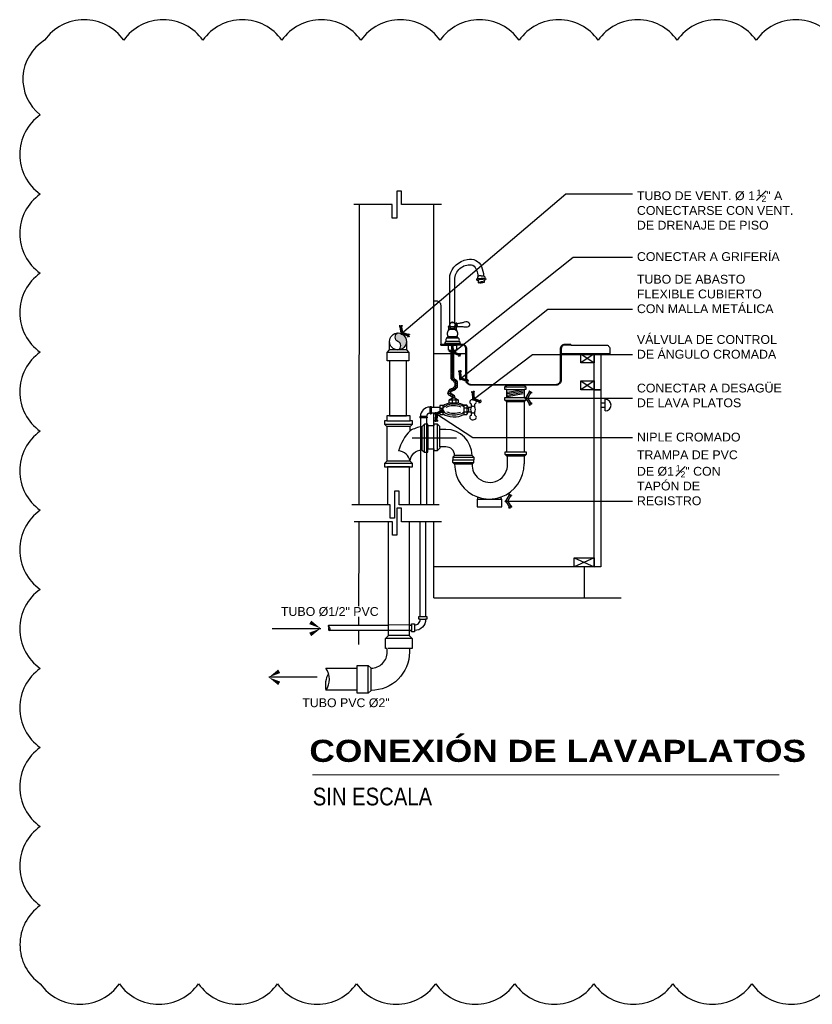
# Model space of a CAD drawing. Header units: metres. Extents: x 2 to 147, y 24 to 94.
# Tile 27 of 40: x 25.62 to 27.41, y 84.62 to 86.85. Entities that reach past the tile are written whole.
import ezdxf

# ---------------------------------------------------------------- set-up
doc = ezdxf.new("R2010")
doc.units = ezdxf.units.M
doc.header["$MEASUREMENT"] = 0
doc.linetypes.add('CENTER2', pattern=[1.125, 0.75, -0.125, 0.125, -0.125])
doc.linetypes.add('HIDDEN', pattern=[0.375, 0.25, -0.125])
doc.layers.get('Defpoints').update_dxf_attribs({"color": 171})
for name, color, linetype in [('AP', 3, 'Continuous'), ('DET HIDRO', 6, 'Continuous'), ('PAREDES', 8, 'Continuous'), ('TEXTOS', 2, 'Continuous'), ('TEXTOS HIDRO', 2, 'Continuous')]:
    doc.layers.add(name, color=color, linetype=linetype)
doc.styles.add('Architect Hand_2', font='ARIALN.TTF', dxfattribs={"height": 0.003953})
doc.styles.add('Arial Black_4', font='txt', dxfattribs={"height": 0.005})
doc.styles.add('COTAS', font='ARIALN.TTF')
doc.styles.add('TEXTO HIDROSANITARIO', font='arial.ttf')
doc.dimstyles.new('ESC-10', dxfattribs={"dimtxt": 0.02, "dimasz": 0.02, "dimexe": 0.02, "dimexo": 0.02, "dimgap": 0.01, "dimtad": 1, "dimzin": 4, "dimdsep": 46, "dimtxsty": 'COTAS', "dimblk": 'ARCHTICK', "dimcen": 0.02, "dimdle": 0.02, "dimclrd": 1, "dimclre": 1, "dimclrt": 2, "dimazin": 0, "dimtfac": 0.75, "dimtmove": 1, "dimatfit": 3, "dimldrblk": 'FLE', "dimfxl": 0.1, "dimtvp": 1.5, "dimtfill": 1, "dimtolj": 1, "dimtzin": 0, "dimarcsym": 0})

# ---------------------------------------------------------------- blocks, each defined once
blk = doc.blocks.new('A$C69666F2A')
at = {"color": 1}
blk.add_lwpolyline([(0.2411, 0.7523), (0.2411, 0.4069), (0.1253, 0.4071), (0.1253, 0.3681), (0.3569, 0.3679), (0.3569, 0.3292), (0.2411, 0.3292), (0.2411, 0.0001)], dxfattribs=at)
blk = doc.blocks.new('_ARCHTICK')
at = {"color": 0, "linetype": 'ByBlock', "const_width": 0.15}
blk.add_lwpolyline([(-0.5, -0.5), (0.5, 0.5)], dxfattribs=at)
blk = doc.blocks.new('FLE')
at = {"linetype": 'Continuous'}
h = blk.add_hatch(color=2, dxfattribs=at)
h.paths.add_polyline_path([(-0.57, -0.62), (-0.42, -0.71), (0, 0), (-0.2, 0)])
h.paths.add_polyline_path([(-0.42, 0.71), (-0.57, 0.62), (-0.2, 0), (0, 0)])
at = {"color": 1, "linetype": 'Continuous'}
for p, q in [((0, 0), (-1, 0)), ((-0.31, 0.77), (-0.69, 0.55)), ((-0.2, 0), (-0.64, 0.73)), ((-0.2, 0), (-0.64, -0.73)), ((0.07, -0.11), (-0.49, 0.82)), ((0.07, 0.11), (-0.49, -0.82)), ((-0.69, -0.55), (-0.31, -0.77))]:
    blk.add_line(p, q, dxfattribs=at)
blk = doc.blocks.new('grifo pantry PEPO lado')
at = {"color": 1}
for p, q in [((-0.0068, 0.0905), (0.0068, 0.0905)), ((-0.0162, 0.072), (-0.0078, 0.072)), ((-0.0121, 0.0623), (0.0121, 0.0623)), ((-0.0109, 0.0661), (0.0109, 0.0661)), ((-0.0078, 0.0738), (0.0078, 0.0738)), ((-0.0078, 0.072), (0.0078, 0.072)), ((0.0078, 0.072), (0.0162, 0.072)), ((0.0097, 0.0764), (0.0152, 0.0764)), ((-0.0329, 0.0032), (0.0323, 0.0032)), ((-0.029, 0.0122), (0.0284, 0.0122)), ((-0.0219, 0.026), (0.0219, 0.026)), ((-0.0197, 0.031), (0.0197, 0.031))]:
    blk.add_line(p, q, dxfattribs=at)
at = {"color": 0}
blk.add_line((-0.0126, 0.0764), (-0.0097, 0.0764), dxfattribs=at)
for points in [[(0.0116, 0.0792), (0.0116, 0.2919, 0.308309), (-0.063, 0.3601, 0.388091), (-0.123, 0.3305, 0.093009), (-0.1325, 0.2913, 1.051449)], [(-0.0101, 0.0863), (-0.0101, 0.2819, 0.439175), (-0.087, 0.3372, 0.221855), (-0.1079, 0.2883)], [(-0.1215, 0.2916), (-0.1292, 0.2918, 0.320202), (-0.137, 0.2867), (-0.1379, 0.2823, -0.084666), (-0.1415, 0.2783, 0.719328), (-0.1374, 0.2736, -0.512378), (-0.1358, 0.2728), (-0.1358, 0.2719, 0.588714), (-0.1352, 0.2713), (-0.1352, 0.2627, -0.091765), (-0.1294, 0.2649, -0.084863), (-0.1224, 0.2657, 1.290818)], [(-0.1216, 0.2916), (-0.1139, 0.2913, -0.320202), (-0.1065, 0.2856), (-0.106, 0.2812, 0.084666), (-0.1026, 0.2769, -0.719328), (-0.107, 0.2725, 0.512378), (-0.1087, 0.2718), (-0.1088, 0.271, -0.588714), (-0.1094, 0.2704), (-0.11, 0.2618, 0.091765), (-0.1156, 0.2644, 0.084863), (-0.1226, 0.2657, -1.290818)], [(-0.0103, 0.0859, -0.416697), (-0.0147, 0.0891, 0.414421), (-0.0167, 0.0905, 0.129696), (-0.0188, 0.0887, -0.061053), (-0.0226, 0.0887, -0.047443), (-0.038, 0.0913, -0.031247), (-0.0515, 0.0949, 0.085706), (-0.0614, 0.0965, 0.363018), (-0.0726, 0.0849, 0.334874), (-0.0626, 0.0725, 0.054138), (-0.0455, 0.074, -0.040268), (-0.0274, 0.0741, -0.040164), (-0.0195, 0.0735, 0.489304), (-0.0168, 0.0722, 0.297687), (-0.0156, 0.0742, -0.327211), (-0.0097, 0.0764, 0.076551)], [(0.0219, 0.026, 0.704763), (0.0206, 0.0304, -0.252422), (0.0197, 0.031, 0.216629), (0.0184, 0.0333, 0.402144), (0.0121, 0.0623, 0.893688), (0.0124, 0.0661), (0.0109, 0.0661, -0.164857), (0.0091, 0.0685), (0.0078, 0.072, 0.274199), (0.0078, 0.0738, 0.21991), (0.011, 0.0828, 0.207635), (0.0068, 0.0905, 0.450562), (0.0057, 0.0921, 0.393817), (0.0037, 0.0934, 0.209184), (0, 0.0947, 0.209184), (-0.0037, 0.0934, 0.393817), (-0.0057, 0.0921, 0.450562), (-0.0068, 0.0905, 0.207635), (-0.011, 0.0828, 0.21991), (-0.0078, 0.0738, 0.274199), (-0.0078, 0.072), (-0.0091, 0.0685, -0.164857), (-0.0109, 0.0661), (-0.0124, 0.0661, 0.893688), (-0.0121, 0.0623, 0.402144), (-0.0184, 0.0333, 0.216629), (-0.0197, 0.031, -0.252422), (-0.0206, 0.0304, 0.704763), (-0.0219, 0.026)], [(-0.0168, 0.0722, 0.082892), (-0.0162, 0.072, -0.083957), (-0.0172, 0.0575)], [(0.0172, 0.0575, -0.083957), (0.0162, 0.072, 1.022471), (0.0152, 0.0764, 0.538781), (0.0116, 0.0792), (0.0107, 0.0792)]]:
    blk.add_lwpolyline(points, format="xyb", dxfattribs=at)
at = {"color": 1}
blk.add_lwpolyline([(-0.1352, 0.2627, 0.188387), (-0.11, 0.2618)], format="xyb", dxfattribs=at)
blk.add_lwpolyline([(-0.0188, 0.0887), (-0.0195, 0.0735)], dxfattribs=at)
at = {"color": 0}
blk.add_lwpolyline([(-0.0147, 0.0891), (-0.0156, 0.0741)], dxfattribs=at)
blk.add_lwpolyline([(0, 0), (-0.0345, 0, -0.409632), (-0.033, 0.0033, 0.980923), (-0.0327, 0.0039, -0.325278), (-0.029, 0.0122, 0.722049), (-0.0288, 0.0137, -0.238045), (-0.026, 0.026), (0, 0.026), (0.0254, 0.026, -0.238045), (0.0282, 0.0137, 0.722049), (0.0284, 0.0122, -0.325278), (0.0321, 0.0039, 0.980923), (0.0325, 0.0033, -0.409632), (0.0339, 0)], format="xyb", close=True, dxfattribs=at)
at = {"color": 1}
for centre, radius, start, end in [((-0.1237, 0.2319), 0.0498, 64.8771, 110.9863), ((-0.1234, 0.2421), 0.0344, 62.2636, 114.0636)]:
    blk.add_arc(centre, radius, start, end, dxfattribs=at)
blk = doc.blocks.new('FLECHA')
at = {"color": 2, "linetype": 'Continuous'}
blk.add_line((-0.9, 0), (0, 0), dxfattribs=at)
for points in [[(-0.176, 0.145), (0, 0), (-0.214, 0.08)], [(-0.214, -0.08), (0, 0), (-0.176, -0.145)]]:
    blk.add_solid(points, dxfattribs=at)

msp = doc.modelspace()

# ---------------------------------------------------------------- hatches: boundary and pattern name
at = {"layer": 'AP', "linetype": 'Continuous'}
h = msp.add_hatch(dxfattribs=at)
h.set_pattern_fill('HONEY', color=8, scale=0.021041, style=0)
h.set_pattern_definition([(0, (159.9421968, 23.2013748), (0.003945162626, 0.002277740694), [0.00263010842, -0.00526021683]), (120, (159.9421968, 23.2013748), (-0.003945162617, 0.00227774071), [0.00263010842, -0.00526021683]), (60, (159.9421968, 23.2013748), (9e-12, 0.004555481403), [-0.00526021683, 0.00263010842])])
h.paths.add_polyline_path([(26.6107, 86.0188), (26.6107, 86.0212), (26.6105, 86.0263), (26.6087, 86.0286), (26.6064, 86.031), (26.6036, 86.0337), (26.6019, 86.0361), (26.602, 86.0385), (26.6021, 86.0948), (26.5964, 86.0946), (26.5965, 86.0392), (26.5962, 86.0344), (26.5994, 86.03), (26.6025, 86.0271), (26.6045, 86.025), (26.605, 86.0243), (26.6051, 86.0211), (26.6051, 86.019), (26.6049, 86.0169), (26.6025, 86.0145), (26.5998, 86.0126), (26.5973, 86.0114), (26.5934, 86.0098), (26.5916, 86.0067), (26.5901, 86.0044), (26.589, 85.9996), (26.5923, 85.9958), (26.5948, 85.9943), (26.5987, 85.9916), (26.5993, 85.9898), (26.6051, 85.9898), (26.6034, 85.9951), (26.5978, 85.9989), (26.596, 86.0001), (26.595, 86.0011), (26.5953, 86.0022), (26.5963, 86.0038), (26.5972, 86.0054), (26.5995, 86.0064), (26.6026, 86.0078), (26.6061, 86.0102), (26.6102, 86.0144)])
at = {"layer": 'DET HIDRO', "transparency": 33554508}
h = msp.add_hatch(color=8, dxfattribs=at)
h.dxf.hatch_style = 1
h.paths.add_polyline_path([(26.4759, 86.1371, 0.669155), (26.4759, 86.118, -0.669155), (26.4759, 86.0989, 0.414214), (26.4951, 86.118, 0.414214)])

# ---------------------------------------------------------------- linework, layer by layer
at = {"layer": 'AP', "color": 1, "linetype": 'Continuous'}
for p, q in [((26.5926, 86.0978), (26.6066, 86.0982)), ((26.5985, 85.986), (26.599, 85.9897)), ((26.6071, 85.986), (26.6054, 85.9897)), ((26.5477, 85.9693), (26.5477, 85.9552)), ((26.5491, 85.9707), (26.5491, 85.9538)), ((26.5512, 85.9691), (26.5512, 85.9554)), ((26.5709, 85.9666), (26.5782, 85.9666)), ((26.5709, 85.9666), (26.5782, 85.9666)), ((26.592, 85.986), (26.6124, 85.986)), ((26.5985, 85.986), (26.5985, 85.9783)), ((26.6071, 85.986), (26.6071, 85.9783)), ((26.632, 85.967), (26.6246, 85.967)), ((26.632, 85.967), (26.6246, 85.967)), ((26.632, 85.9737), (26.632, 85.9527)), ((26.632, 85.967), (26.6355, 85.9665)), ((26.5419, 85.947), (26.5253, 85.947)), ((26.5406, 85.9483), (26.5266, 85.9483)), ((26.5408, 85.9449), (26.5267, 85.9449)), ((26.5709, 85.9578), (26.5782, 85.9578)), ((26.5709, 85.9578), (26.5782, 85.9578)), ((26.632, 85.9582), (26.6246, 85.9582)), ((26.632, 85.9582), (26.6246, 85.9582)), ((26.632, 85.9582), (26.6355, 85.9599))]:
    msp.add_line(p, q, dxfattribs=at)
at = {"layer": 'AP', "color": 2, "linetype": 'Continuous'}
for p, q in [((26.599, 85.9897), (26.592, 85.986)), ((26.6054, 85.9897), (26.599, 85.9897)), ((26.6054, 85.9897), (26.6124, 85.986)), ((26.5491, 85.9707), (26.5477, 85.9693)), ((26.5491, 85.9707), (26.5512, 85.9707)), ((26.5512, 85.9707), (26.5512, 85.9691)), ((26.5512, 85.9691), (26.5709, 85.9691)), ((26.5709, 85.9733), (26.5709, 85.9522)), ((26.5782, 85.9733), (26.5709, 85.9733)), ((26.5782, 85.9733), (26.5709, 85.9733)), ((26.5782, 85.9522), (26.5782, 85.9733)), ((26.592, 85.9783), (26.592, 85.986)), ((26.6124, 85.9783), (26.592, 85.9783)), ((26.6124, 85.986), (26.6124, 85.9783)), ((26.6246, 85.9737), (26.632, 85.9737)), ((26.632, 85.9737), (26.632, 85.9527)), ((26.6495, 85.9691), (26.6495, 85.9763)), ((26.5253, 85.947), (26.5266, 85.9483)), ((26.5253, 85.947), (26.5253, 85.9449)), ((26.5268, 85.9449), (26.5253, 85.9449)), ((26.5267, 85.9449), (26.5267, 85.9251)), ((26.5419, 85.9471), (26.5406, 85.9483)), ((26.5419, 85.9449), (26.5408, 85.9449)), ((26.5408, 85.9449), (26.5408, 85.9305)), ((26.5419, 85.9471), (26.5419, 85.9449)), ((26.5491, 85.9538), (26.5477, 85.9552)), ((26.5491, 85.9538), (26.5512, 85.9538)), ((26.5512, 85.9554), (26.5512, 85.9538)), ((26.5709, 85.9554), (26.5512, 85.9554)), ((26.5709, 85.9522), (26.5782, 85.9522)), ((26.5709, 85.9522), (26.5782, 85.9522)), ((26.6495, 85.9509), (26.6495, 85.9583)), ((26.5267, 85.8726), (26.5267, 85.7483)), ((26.5408, 85.8674), (26.5408, 85.7483))]:
    msp.add_line(p, q, dxfattribs=at)
msp.add_lwpolyline([(26.5923, 86.0982), (26.5904, 86.0982), (26.5904, 86.1098), (26.608, 86.1098), (26.608, 86.0982), (26.6063, 86.0982), (26.6063, 86.0947), (26.5923, 86.0947)], close=True, dxfattribs=at)
for points in [[(26.5993, 85.9897), (26.5987, 85.9915), (26.5948, 85.9942), (26.5923, 85.9957), (26.589, 85.9995), (26.5901, 86.0043), (26.5916, 86.0066), (26.5934, 86.0097), (26.5973, 86.0113), (26.5998, 86.0125), (26.6025, 86.0144), (26.6049, 86.0168), (26.6051, 86.0189), (26.6051, 86.021), (26.605, 86.0242), (26.6045, 86.0248), (26.6025, 86.027), (26.5994, 86.0299), (26.5962, 86.0343), (26.5965, 86.0927), (26.5968, 86.0944)], [(26.6051, 85.9897), (26.6034, 85.995), (26.5978, 85.9988), (26.596, 85.9999), (26.595, 86.001), (26.5953, 86.0021), (26.5963, 86.0037), (26.5972, 86.0053), (26.5995, 86.0062), (26.6026, 86.0077), (26.6061, 86.0101), (26.6102, 86.0142), (26.6107, 86.0186), (26.6107, 86.0211), (26.6105, 86.0262), (26.6087, 86.0284), (26.6064, 86.0309), (26.6036, 86.0335), (26.6019, 86.036), (26.602, 86.0384), (26.6025, 86.0946)]]:
    msp.add_lwpolyline(points, dxfattribs=at)
at = {"layer": 'AP', "color": 2, "linetype": 'Continuous', "flags": 128}
for points in [[(26.6412, 85.9767), (26.6412, 85.9684), (26.6346, 85.9684), (26.632, 85.9737), (26.6246, 85.9737), (26.6246, 85.9736)], [(26.6246, 85.9527), (26.6246, 85.9527), (26.632, 85.9527), (26.635, 85.9589), (26.6412, 85.9589), (26.6412, 85.9506)]]:
    msp.add_lwpolyline(points, dxfattribs=at)
at = {"layer": 'AP', "color": 1, "linetype": 'Continuous', "flags": 128}
msp.add_lwpolyline([(26.6246, 85.9736), (26.6246, 85.9527)], dxfattribs=at)
at = {"layer": 'AP', "color": 1, "linetype": 'Continuous'}
msp.add_lwpolyline([(26.6346, 85.9684), (26.6355, 85.9665), (26.6355, 85.9599), (26.632, 85.9527)], dxfattribs=at)
at = {"layer": 'AP', "color": 2, "linetype": 'Continuous'}
for radius, end in [(0.0211, 179.6067), (0.00705, 178.8243)]:
    msp.add_arc((26.5477, 85.9482), radius, 90.0086, end, dxfattribs=at)
for centre, major_axis, ratio, start_param, end_param in [((26.6021, 85.963), (0.0291, 0.0002), 0.549308, 1.857514, 2.529766), ((26.6024, 85.963), (-0.03, 0.0004), 0.534815, 3.88653, 4.438896), ((26.6457, 85.9811), (-0.00757, 0), 0.733552, 2.102358, 7.22003), ((26.6456, 85.9637), (0, 0.00757), 0.733552, 10.207086, 11.784075), ((26.6025, 85.9631), (-0.0293, 0), 0.543583, 0.597723, 2.427171), ((26.6457, 85.9461), (0.00757, 0), 0.733552, 2.204734, 7.322411)]:
    msp.add_ellipse(centre, major_axis=major_axis, ratio=ratio, start_param=start_param, end_param=end_param, dxfattribs=at)
at = {"layer": 'AP', "color": 8, "linetype": 'Continuous'}
for centre, major_axis, ratio, start_param, end_param in [((26.6025, 85.9631), (0.0261, 0), 0.49776, 0.556007, 2.764792), ((26.6023, 85.9631), (-0.0215, 0), 0.438161, 3.857608, 5.687056), ((26.6025, 85.9631), (-0.0244, 0), 0.470402, 0.126823, 2.704264), ((26.6023, 85.9631), (-0.0195, 0), 0.386247, 0.596129, 2.425577)]:
    msp.add_ellipse(centre, major_axis=major_axis, ratio=ratio, start_param=start_param, end_param=end_param, dxfattribs=at)
at = {"layer": 'AP', "color": 1, "linetype": 'Continuous'}
msp.add_ellipse((26.6456, 85.9637), major_axis=(0, 0.00757), ratio=0.733552, start_param=5.50089, end_param=10.207086, dxfattribs=at)
at = {"layer": 'DET HIDRO', "color": 1}
for p, q in [((26.4951, 86.0986), (26.4568, 86.0986)), ((26.5006, 86.0929), (26.4513, 86.0929)), ((26.935, 85.9788), (26.9449, 85.9788)), ((26.935, 85.9688), (26.9449, 85.9688)), ((26.5573, 85.5376), (26.9807, 85.5376)), ((26.5066, 85.4762), (26.5066, 85.4637)), ((26.5129, 85.4762), (26.5129, 85.4637)), ((26.526, 85.4956), (26.5385, 85.4956)), ((26.526, 85.4893), (26.5385, 85.4893)), ((26.5012, 85.4526), (26.4546, 85.4526)), ((26.5079, 85.4457), (26.4479, 85.4457)), ((26.5042, 85.4227), (26.454, 85.4227)), ((26.3833, 85.3284), (26.3833, 85.3784)), ((26.4088, 85.322), (26.4088, 85.3848)), ((26.4151, 85.3283), (26.4151, 85.3785))]:
    msp.add_line(p, q, dxfattribs=at)
at = {"layer": 'DET HIDRO', "color": 1, "linetype": 'Continuous'}
for p, q in [((26.718, 86.015), (26.7654, 86.015)), ((26.7218, 86.0091), (26.7612, 86.0091)), ((26.7218, 85.9911), (26.7612, 85.9911)), ((26.718, 85.9852), (26.7654, 85.9852)), ((26.7615, 85.9813), (26.722, 85.9813)), ((26.4455, 85.9305), (26.5086, 85.9305)), ((26.4504, 85.9384), (26.5034, 85.9384)), ((26.5034, 85.9253), (26.4507, 85.9253)), ((26.5303, 85.8727), (26.5303, 85.9253)), ((26.5356, 85.8674), (26.5356, 85.9305)), ((26.5652, 85.8711), (26.5652, 85.9305)), ((26.6002, 85.856), (26.6475, 85.856)), ((26.6436, 85.86), (26.6041, 85.86)), ((26.7184, 85.8624), (26.7657, 85.8624)), ((26.722, 85.8683), (26.7615, 85.8683)), ((26.7614, 85.8584), (26.7242, 85.8584)), ((26.5086, 85.8417), (26.4455, 85.8417)), ((26.5034, 85.847), (26.4508, 85.847)), ((26.6002, 85.8501), (26.6475, 85.8501)), ((26.6002, 85.8501), (26.6475, 85.8501)), ((26.6002, 85.8442), (26.6475, 85.8442)), ((26.6436, 85.8402), (26.6041, 85.8402)), ((26.6559, 85.7613), (26.7091, 85.7613))]:
    msp.add_line(p, q, dxfattribs=at)
at = {"layer": 'DET HIDRO', "color": 8, "linetype": 'Continuous'}
for p, q in [((26.7591, 86.0086), (26.7238, 86.0022)), ((26.7591, 86.0057), (26.7238, 85.9993)), ((26.7591, 86.0023), (26.7238, 85.9959)), ((26.7591, 85.999), (26.7238, 85.9926))]:
    msp.add_line(p, q, dxfattribs=at)
at = {"layer": 'DET HIDRO', "color": 1, "linetype": 'HIDDEN', "ltscale": 0.05}
for p, q in [((26.5267, 85.9252), (26.5267, 85.8726)), ((26.5408, 85.9305), (26.5408, 85.8674))]:
    msp.add_line(p, q, dxfattribs=at)
at = {"layer": 'DET HIDRO', "color": 3, "linetype": 'Continuous'}
for p, q in [((26.6002, 85.856), (26.6041, 85.86)), ((26.6002, 85.856), (26.6002, 85.8501)), ((26.6475, 85.856), (26.6436, 85.86)), ((26.6475, 85.856), (26.6475, 85.8501)), ((26.6002, 85.8442), (26.6002, 85.8501)), ((26.6002, 85.8442), (26.6041, 85.8402)), ((26.6475, 85.8442), (26.6436, 85.8402)), ((26.6475, 85.8442), (26.6475, 85.8501))]:
    msp.add_line(p, q, dxfattribs=at)
at = {"layer": 'DET HIDRO', "color": 2, "linetype": 'HIDDEN', "ltscale": 0.05}
for p, q in [((26.5012, 85.4762), (26.4546, 85.4763)), ((26.5012, 85.4636), (26.4546, 85.4637))]:
    msp.add_line(p, q, dxfattribs=at)
at = {"layer": 'DET HIDRO', "color": 1}
for points in [[(26.5965, 86.0898), (26.5573, 86.0898), (26.5573, 86.2098), (26.5625, 86.2098, -0.414214), (26.5725, 86.1998), (26.5725, 86.1098), (26.607, 86.1098)], [(26.4759, 86.0989, 0.669155), (26.4759, 86.118, -0.669155), (26.4759, 86.1371)], [(26.8678, 86.1098), (26.8538, 86.1098, 0.414214), (26.8454, 86.1014), (26.8454, 86.0308, -0.414214), (26.8335, 86.019), (26.6412, 86.019, -0.414214), (26.6294, 86.0308), (26.6294, 86.1014, 0.414214), (26.621, 86.1098), (26.5725, 86.1098), (26.5725, 86.1116), (26.621, 86.1116, -0.414214), (26.6311, 86.1014), (26.6311, 86.0308, 0.414214), (26.6412, 86.0207), (26.8335, 86.0207, 0.414214), (26.8437, 86.0308), (26.8437, 86.1014, -0.414214), (26.8538, 86.1116), (26.8659, 86.1116)], [(26.8678, 86.1098), (26.9466, 86.1098, -0.414214), (26.955, 86.1014), (26.955, 86.0898), (26.8454, 86.0898)]]:
    msp.add_lwpolyline(points, format="xyb", dxfattribs=at)
at = {"layer": 'DET HIDRO', "color": 3}
msp.add_lwpolyline([(26.4568, 86.118, -1), (26.4951, 86.118), (26.4951, 86.0986), (26.5006, 86.0929), (26.5006, 86.074), (26.4513, 86.074), (26.4513, 86.0929), (26.4568, 86.0986), (26.4568, 86.118)], format="xyb", close=True, dxfattribs=at)
at = {"layer": 'DET HIDRO', "color": 1}
for points in [[(26.8678, 86.1098), (26.8659, 86.1116)], [(26.6294, 86.0898), (26.6024, 86.0898)], [(26.9449, 85.9607), (26.9449, 85.9869)], [(26.897, 85.6081), (26.5573, 85.6081)], [(26.897, 85.6081), (26.897, 85.5376)]]:
    msp.add_lwpolyline(points, dxfattribs=at)
for points in [[(26.9198, 86.0898), (26.9198, 86.0696), (26.8894, 86.0696), (26.8894, 86.0898)], [(26.9198, 86.0898), (26.935, 86.0898), (26.935, 86.0084), (26.9198, 86.0084)], [(26.9198, 86.0287), (26.9198, 86.0084), (26.8894, 86.0084), (26.8894, 86.0287)], [(26.9198, 86.0084), (26.935, 86.0084), (26.935, 85.6081), (26.9198, 85.6081)], [(26.9198, 85.6284), (26.9198, 85.6081), (26.8742, 85.6081), (26.8742, 85.6284)]]:
    msp.add_lwpolyline(points, close=True, dxfattribs=at)
at = {"layer": 'DET HIDRO', "color": 8}
for points in [[(26.9198, 86.0898), (26.8894, 86.0696)], [(26.8898, 86.0898), (26.9198, 86.0696)], [(26.9198, 86.0287), (26.8894, 86.0084)], [(26.8898, 86.0287), (26.9198, 86.0084)], [(26.9198, 85.6284), (26.8742, 85.6081)], [(26.8746, 85.6284), (26.9198, 85.6081)]]:
    msp.add_lwpolyline(points, dxfattribs=at)
at = {"layer": 'DET HIDRO', "color": 3, "linetype": 'Continuous'}
for points in [[(26.4568, 86.074), (26.4568, 85.9492), (26.4951, 85.9492), (26.4951, 86.074)], [(26.7239, 85.841), (26.7239, 85.8584), (26.7223, 85.8584), (26.7184, 85.8624), (26.7184, 85.8683), (26.722, 85.8683), (26.722, 85.9813), (26.718, 85.9852), (26.718, 85.9911), (26.7218, 85.9911), (26.7218, 86.0091), (26.718, 86.0091), (26.718, 86.015), (26.722, 86.019), (26.7615, 86.019), (26.7654, 86.015), (26.7654, 86.0091), (26.7612, 86.0091), (26.7612, 85.9911), (26.7654, 85.9911), (26.7654, 85.9852), (26.7615, 85.9813), (26.7615, 85.8683), (26.7657, 85.8683), (26.7657, 85.8624), (26.7618, 85.8584), (26.7614, 85.8584), (26.7614, 85.8413)], [(26.5844, 85.9187), (26.5705, 85.9187), (26.5705, 85.9252), (26.5652, 85.9305), (26.5573, 85.9305), (26.5573, 85.9273), (26.5435, 85.9273), (26.5435, 85.8747), (26.5573, 85.8747), (26.5573, 85.8711), (26.5652, 85.8711), (26.5705, 85.8763), (26.5705, 85.8765)], [(26.5843, 85.8793), (26.5705, 85.8793), (26.5705, 85.8765)], [(26.502, 85.7483), (26.502, 85.8338), (26.452, 85.8338), (26.452, 85.7483)]]:
    msp.add_lwpolyline(points, dxfattribs=at)
msp.add_lwpolyline([(26.4504, 85.9384), (26.4455, 85.9384), (26.4455, 85.9305), (26.4507, 85.9253), (26.4508, 85.847), (26.4455, 85.8417), (26.4455, 85.8338), (26.5086, 85.8338), (26.5086, 85.8417), (26.5034, 85.847, -0.39076), (26.5302, 85.8728), (26.5356, 85.8674), (26.5435, 85.8674), (26.5435, 85.9305), (26.5356, 85.9305), (26.5303, 85.9253, 0.080845), (26.5034, 85.9159), (26.5034, 85.9253), (26.5086, 85.9305), (26.5086, 85.9384), (26.5034, 85.9384), (26.5034, 85.9492), (26.4504, 85.9492)], format="xyb", close=True, dxfattribs=at)
at = {"layer": 'DET HIDRO', "color": 8, "linetype": 'CENTER2', "ltscale": 0.05}
msp.add_lwpolyline([(26.6083, 85.899), (26.4363, 85.899)], dxfattribs=at)
at = {"layer": 'DET HIDRO', "color": 1, "linetype": 'Continuous'}
msp.add_lwpolyline([(26.5705, 85.8793), (26.5705, 85.9187)], dxfattribs=at)
at = {"layer": 'DET HIDRO', "color": 3, "linetype": 'Continuous'}
msp.add_lwpolyline([(26.6559, 85.7659), (26.6559, 85.7613), (26.6548, 85.7613), (26.6548, 85.7435), (26.6583, 85.7435), (26.7112, 85.7435), (26.7112, 85.7613), (26.7091, 85.7613), (26.7091, 85.7659, 0.320589), (26.7614, 85.8413)], format="xyb", dxfattribs=at)
at = {"layer": 'DET HIDRO', "color": 3}
msp.add_lwpolyline([(26.5013, 85.7101), (26.5012, 85.4526), (26.5079, 85.4457), (26.5079, 85.4227), (26.5018, 85.4227), (26.5018, 85.415, -0.414214), (26.4151, 85.3283), (26.4088, 85.322), (26.3833, 85.322), (26.3833, 85.3284), (26.313, 85.3284, 0.304022), (26.313, 85.3784), (26.3833, 85.3784), (26.3833, 85.3848), (26.4088, 85.3848), (26.4151, 85.3785, 0.414214), (26.4516, 85.415), (26.4516, 85.4227), (26.4479, 85.4227), (26.4479, 85.4457), (26.4546, 85.4526), (26.4547, 85.7101)], format="xyb", dxfattribs=at)
at = {"layer": 'DET HIDRO', "color": 2}
for points in [[(26.5385, 85.7101), (26.5385, 85.4956), (26.5412, 85.4956), (26.5412, 85.4893), (26.5385, 85.4893), (26.5385, 85.4888, -0.414214), (26.5134, 85.4637), (26.5129, 85.4637), (26.5129, 85.4609), (26.5066, 85.4609), (26.5066, 85.4637), (26.5012, 85.4637)], [(26.5012, 85.4762), (26.5066, 85.4762), (26.5066, 85.4789), (26.5129, 85.4789), (26.5129, 85.4762), (26.5134, 85.4762, 0.414214), (26.526, 85.4888), (26.526, 85.4893), (26.5232, 85.4893), (26.5232, 85.4956), (26.526, 85.4956), (26.526, 85.7101)], [(26.4546, 85.4637), (26.3198, 85.4636, 0.255331), (26.3224, 85.4673, 0.309474), (26.3199, 85.4719, -0.566414), (26.3195, 85.4762), (26.4546, 85.4762)]]:
    msp.add_lwpolyline(points, format="xyb", dxfattribs=at)
at = {"layer": 'DET HIDRO', "color": 4, "linetype": 'Continuous'}
msp.add_circle((26.4759, 86.118), 0.0191, dxfattribs=at)
at = {"layer": 'DET HIDRO', "color": 1}
for centre, radius, start, end in [((26.9449, 85.9738), 0.0131, 270, 90), ((26.3261, 85.4677), 0.00747, 145.7947, 213.2536), ((26.3646, 85.34), 0.053, 150.2144, 192.6182)]:
    msp.add_arc(centre, radius, start, end, dxfattribs=at)
at = {"layer": 'DET HIDRO', "color": 1, "linetype": 'Continuous'}
for centre, radius, start, end in [((26.5839, 85.8388), 0.1115, 136.2324, 163.6016), ((26.4753, 85.8418), 0.0285, 10.3377, 86.7788), ((26.6825, 85.8402), 0.0789, 250.3264, 289.6736)]:
    msp.add_arc(centre, radius, start, end, dxfattribs=at)
at = {"layer": 'DET HIDRO', "color": 3, "linetype": 'Continuous'}
for centre, radius, start, end in [((26.5843, 85.8594), 0.0593, 0.3943, 90), ((26.5843, 85.8596), 0.0198, 0.8121, 90), ((26.6825, 85.8397), 0.0784, 179.6242, 250.1648), ((26.6835, 85.8386), 0.04, 177.7104, 230.842), ((26.6835, 85.8393), 0.0404, 231.4498, 2.4643)]:
    msp.add_arc(centre, radius, start, end, dxfattribs=at)
at = {"layer": 'DET HIDRO', "color": 3}
msp.add_arc((26.3138, 85.4696), 0.00888, 344.8934, 344.9021, dxfattribs=at)
at = {"layer": 'PAREDES', "color": 1, "linetype": 'Continuous'}
for p, q in [((26.3884, 85.7483), (26.3891, 86.4277)), ((26.5573, 85.9691), (26.5573, 86.4276)), ((26.5573, 85.7483), (26.5573, 85.9554)), ((26.3877, 85.4762), (26.3883, 85.7101)), ((26.5573, 85.5376), (26.5573, 85.7101)), ((26.3876, 85.4319), (26.3877, 85.4637))]:
    msp.add_line(p, q, dxfattribs=at)
at = {"layer": 'PAREDES', "color": 1}
msp.add_lwpolyline([(26.5744, 86.4276), (26.4835, 86.4276), (26.4835, 86.4581), (26.4732, 86.4581), (26.4732, 86.3971), (26.463, 86.3971), (26.463, 86.4276), (26.3763, 86.4276)], dxfattribs=at)
at = {"layer": 'TEXTOS', "lineweight": 9}
msp.add_line((26.2828, 85.1374), (27.3384, 85.1374), dxfattribs=at)

# ---------------------------------------------------------------- block references
at = {"layer": 'DET HIDRO', "color": 2, "xscale": -0.5316323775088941, "yscale": 0.5316323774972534, "zscale": 0.5316323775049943}
msp.add_blockref('grifo pantry PEPO lado', (26.5992, 86.1116), dxfattribs=at)
at = {"layer": 'PAREDES', "linetype": 'Continuous', "ltscale": 0.1, "xscale": 0.2633013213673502, "yscale": 0.2633013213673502, "zscale": 0.2633013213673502, "rotation": 270}
for p in [(26.3712, 85.8117), (26.3766, 85.7735)]:
    msp.add_blockref('A$C69666F2A', p, dxfattribs=at)
at = {"layer": 'TEXTOS HIDRO', "color": 0, "yscale": 0.1215333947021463, "zscale": 0.1215333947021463}
for p, xscale in [((26.301, 85.4685), 0.1215333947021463), ((26.1835, 85.3578), -0.1215333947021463)]:
    msp.add_blockref('FLECHA', p, dxfattribs=dict(at, xscale=xscale))

# ---------------------------------------------------------------- texts
at = {"layer": 'TEXTOS', "lineweight": 9, "insert": (26.2754, 85.2164), "char_height": 0.05, "width": 1.088256, "attachment_point": 1, "line_spacing_factor": 1.176471, "style": 'Arial Black_4', "bg_fill": 3, "box_fill_scale": 1.25, "bg_fill_color": 0, "bg_fill_transparency": 0}
msp.add_mtext('\\pt0.3;CONEXIÓN DE LAVAPLATOS', dxfattribs=at)
at = {"layer": 'TEXTOS', "lineweight": 9, "insert": (26.2831, 85.108), "char_height": 0.04, "width": 0.334459, "attachment_point": 1, "line_spacing_factor": 1.046694, "style": 'Architect Hand_2'}
msp.add_mtext('SIN ESCALA', dxfattribs=at)
at = {"layer": 'TEXTOS HIDRO', "style": 'TEXTO HIDROSANITARIO'}
msp.add_text('TUBO PVC Ø2"', height=0.02, rotation=360, dxfattribs=at).set_placement((26.2594, 85.2903))
at = {"layer": 'TEXTOS HIDRO', "char_height": 0.02, "style": 'TEXTO HIDROSANITARIO', "bg_fill": 3, "box_fill_scale": 1.1, "bg_fill_color": 256, "bg_fill_true_color": 13158600, "bg_fill_transparency": 9161100}
for s, insert, width, attachment_point in [('\\A1;TUBO DE VENT. Ø 1{\\H0.5x; \\H1.4x;\\S1#2;}" A CONECTARSE CON VENT. DE DRENAJE DE PISO', (27.0165, 86.4617), 0.360607, 1), ('\\A1;CONECTAR A GRIFERÍA', (27.0165, 86.2996), 0.3245, 7)]:
    msp.add_mtext(s, dxfattribs=dict(at, insert=insert, width=width, attachment_point=attachment_point))

# ---------------------------------------------------------------- leaders
at = {"layer": 'TEXTOS HIDRO', "annotation_type": 0, "has_hookline": 1, "hookline_direction": 0}
for points, text_width in [([(26.7654, 85.9897), (26.819, 85.9897), (27.0065, 85.9897)], 0.3247), ([(26.7201, 85.7566), (26.9804, 85.7566), (27.0065, 85.7566)], 0.2804)]:
    msp.add_leader(points, dimstyle='ESC-10', override={"dimgap": 0.01, "dimtad": 0}, dxfattribs=dict(at, text_width=text_width))

# ---------------------------------------------------------------- next in the draw order: texts
at = {"layer": 'TEXTOS HIDRO', "char_height": 0.02, "style": 'TEXTO HIDROSANITARIO', "bg_fill": 3, "box_fill_scale": 1.1, "bg_fill_color": 256, "bg_fill_true_color": 13158600, "bg_fill_transparency": 9161100}
for s, insert, width, attachment_point in [('\\A1;CONECTAR A DESAGÜE DE LAVA PLATOS ', (27.0165, 85.9688), 0.337999, 7), ('\\A1;\\pt0.1;TRAMPA DE PVC  DE Ø1{\\H0.5x; \\H1.4x;\\S1#2;\\H1.4286x;"} CON TAPÓN DE REGISTRO', (27.0165, 85.7471), 0.281106, 7), ('\\A1;TUBO Ø1/2" PVC', (26.4322, 85.5168), 0.220173, 3)]:
    msp.add_mtext(s, dxfattribs=dict(at, insert=insert, width=width, attachment_point=attachment_point))

# ---------------------------------------------------------------- next in the draw order: leaders
at = {"layer": 'TEXTOS HIDRO', "annotation_type": 0, "has_hookline": 1, "hookline_direction": 0}
for points, text_width in [([(26.6457, 85.9867), (26.7804, 86.0881), (27.0065, 86.0881)], 0.3156), ([(26.561, 85.9554), (26.6451, 85.9007), (27.0065, 85.9007)], 0.231)]:
    msp.add_leader(points, dimstyle='ESC-10', override={"dimgap": 0.01, "dimtad": 0}, dxfattribs=dict(at, text_width=text_width))

# ---------------------------------------------------------------- next in the draw order: texts
at = {"layer": 'TEXTOS HIDRO', "char_height": 0.02, "attachment_point": 7, "style": 'TEXTO HIDROSANITARIO', "bg_fill": 3, "box_fill_scale": 1.1, "bg_fill_color": 256, "bg_fill_true_color": 13158600, "bg_fill_transparency": 9161100}
for s, insert, width in [('VÁLVULA DE CONTROL DE ÁNGULO CROMADA', (27.0165, 86.0787), 0.338478), ('NIPLE CROMADO', (27.0165, 85.8912), 0.266808)]:
    msp.add_mtext(s, dxfattribs=dict(at, insert=insert, width=width))

# ---------------------------------------------------------------- next in the draw order: leaders
at = {"layer": 'TEXTOS HIDRO', "annotation_type": 0, "has_hookline": 1, "hookline_direction": 0, "text_width": 0.3076}
msp.add_leader([(26.6165, 86.0332), (26.8151, 86.1912), (27.0065, 86.1912)], dimstyle='ESC-10', override={"dimgap": 0.01, "dimtad": 0}, dxfattribs=at)

# ---------------------------------------------------------------- next in the draw order: texts
at = {"layer": 'TEXTOS HIDRO', "insert": (27.0165, 86.1817), "char_height": 0.02, "width": 0.309204, "attachment_point": 7, "style": 'TEXTO HIDROSANITARIO', "bg_fill": 3, "box_fill_scale": 1.1, "bg_fill_color": 256, "bg_fill_true_color": 13158600, "bg_fill_transparency": 9161100}
msp.add_mtext('TUBO DE ABASTO FLEXIBLE CUBIERTO CON MALLA METÁLICA', dxfattribs=at)

# ---------------------------------------------------------------- next in the draw order: linework, layer by layer
at = {"layer": 'Defpoints'}
msp.add_lwpolyline([(27.4655, 86.7995, 0.520567), (27.2866, 86.7995, 0.520567), (27.1077, 86.7995, 0.520567), (26.9288, 86.7995, 0.520567), (26.7499, 86.7995, 0.520567), (26.571, 86.7995, 0.520567), (26.3921, 86.7995, 0.520567), (26.2132, 86.7995, 0.520567), (26.0343, 86.7995, 0.520567), (25.8553, 86.7995, 0.520567), (25.6764, 86.7995, 0.520567), (25.6666, 86.6304, 0.520567), (25.6666, 86.4515, 0.520567), (25.6666, 86.2725, 0.520567), (25.6666, 86.0936, 0.520567), (25.6666, 85.9147, 0.520567), (25.6666, 85.7358, 0.520567), (25.6666, 85.5569, 0.520567), (25.6666, 85.378, 0.520567), (25.6666, 85.1991, 0.520567), (25.6666, 85.0202, 0.520567), (25.6666, 84.8413, 0.520567), (25.6666, 84.6644, 0.520567), (25.8455, 84.6644, 0.520567), (26.0245, 84.6644, 0.520567), (26.2034, 84.6644, 0.520567), (26.3823, 84.6644, 0.520567), (26.5612, 84.6644, 0.520567), (26.7401, 84.6644, 0.520567), (26.919, 84.6644, 0.520567), (27.0979, 84.6644, 0.520567), (27.2768, 84.6644, 0.520567), (27.4557, 84.6644, 0.520567)], format="xyb", dxfattribs=at)

# ---------------------------------------------------------------- next in the draw order: leaders
at = {"layer": 'TEXTOS HIDRO'}
for points in [[(26.4835, 86.1356), (26.8554, 86.4522), (26.8949, 86.4522), (27.0065, 86.4522)], [(26.5992, 86.0917), (26.8725, 86.309), (26.882, 86.309), (27.0065, 86.309)]]:
    msp.add_leader(points, dimstyle='ESC-10', override={"dimtad": 0}, dxfattribs=at)

doc.saveas('drawing.dxf')
